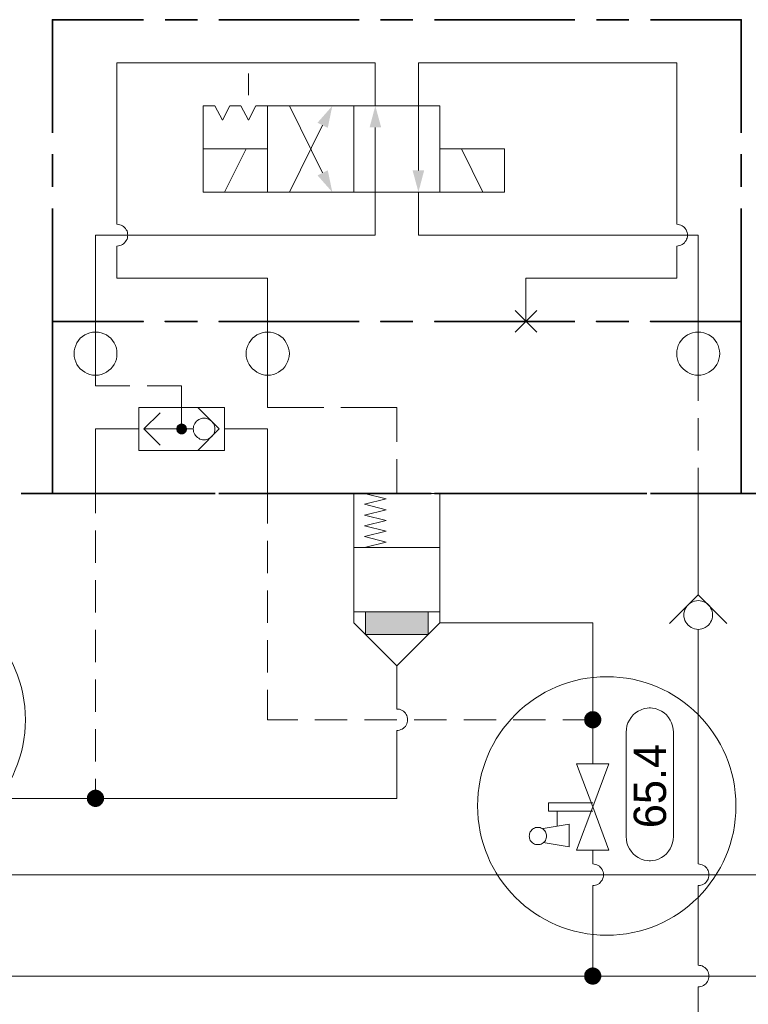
# Model space of a CAD drawing. Header units: millimetres. Extents: x 0 to 203, y 0 to 47.
# Tile 139 of 196: x 154.02 to 156.68, y 17.21 to 20.8. Entities that reach past the tile are written whole.
import ezdxf

# ---------------------------------------------------------------- set-up
doc = ezdxf.new("R2010")
doc.units = ezdxf.units.MM
for name, color, linetype in [('PDF_Geomertry', 7, 'Continuous'), ('PDF_Solid Fills', 7, 'Continuous'), ('PDF_Text', 7, 'Continuous')]:
    doc.layers.add(name, color=color, linetype=linetype)
doc.styles.add('PDF Arial', font='txt')

msp = doc.modelspace()

# ---------------------------------------------------------------- hatches: boundary and pattern name
at = {"layer": 'PDF_Solid Fills', "transparency": 33554559}
for points in [[(154.6068, 19.3104), (154.5971, 19.3271), (154.599, 19.3285)], [(154.6068, 19.3104), (154.599, 19.3285), (154.6018, 19.329)], [(154.6068, 19.3104), (154.6018, 19.329), (154.604, 19.3299)], [(154.6068, 19.3104), (154.604, 19.3299), (154.6068, 19.3299)], [(154.6068, 19.3104), (154.6096, 19.3299), (154.6115, 19.329)], [(154.6068, 19.3104), (154.6068, 19.3299), (154.6096, 19.3299)], [(154.6068, 19.3104), (154.6115, 19.329), (154.6143, 19.3285)], [(154.6068, 19.3104), (154.6143, 19.3285), (154.6165, 19.3271)], [(154.6068, 19.3104), (154.5874, 19.3124), (154.5879, 19.3151)], [(154.6068, 19.3104), (154.5874, 19.3104), (154.5874, 19.3124)], [(154.6068, 19.3104), (154.5874, 19.3076), (154.5874, 19.3104)], [(154.6068, 19.3104), (154.5879, 19.3049), (154.5874, 19.3076)], [(154.6068, 19.3104), (154.5879, 19.3151), (154.5888, 19.3174)], [(154.6068, 19.3104), (154.5888, 19.3026), (154.5879, 19.3049)], [(154.6068, 19.3104), (154.5888, 19.3174), (154.5893, 19.3201)], [(154.6068, 19.3104), (154.5893, 19.2999), (154.5888, 19.3026)], [(154.6068, 19.3104), (154.5893, 19.3201), (154.5907, 19.3221)], [(154.6068, 19.3104), (154.5907, 19.2979), (154.5893, 19.2999)], [(154.6068, 19.3104), (154.5907, 19.3221), (154.5929, 19.3243)], [(154.6068, 19.3104), (154.5929, 19.2965), (154.5907, 19.2979)], [(154.6068, 19.3104), (154.5929, 19.3243), (154.5949, 19.3257)], [(154.6068, 19.3104), (154.5949, 19.2943), (154.5929, 19.2965)], [(154.6068, 19.3104), (154.5949, 19.3257), (154.5971, 19.3271)], [(154.6068, 19.3104), (154.5971, 19.2929), (154.5949, 19.2943)], [(154.6068, 19.3104), (154.599, 19.2915), (154.5971, 19.2929)], [(154.6068, 19.3104), (154.6018, 19.291), (154.599, 19.2915)], [(154.6068, 19.3104), (154.604, 19.291), (154.6018, 19.291)], [(154.6068, 19.3104), (154.6068, 19.2901), (154.604, 19.291)], [(154.6068, 19.3104), (154.6165, 19.3271), (154.6185, 19.3257)], [(154.6068, 19.3104), (154.6185, 19.3257), (154.6207, 19.3243)], [(154.6068, 19.3104), (154.6207, 19.3243), (154.6221, 19.3221)], [(154.6068, 19.3104), (154.6221, 19.3221), (154.6235, 19.3201)], [(154.6068, 19.3104), (154.6235, 19.3201), (154.6249, 19.3174)], [(154.6068, 19.3104), (154.6249, 19.3174), (154.6254, 19.3151)], [(154.6068, 19.3104), (154.6254, 19.3151), (154.6263, 19.3124)], [(154.6068, 19.3104), (154.6263, 19.3124), (154.6263, 19.3104)], [(154.6068, 19.3104), (154.6096, 19.291), (154.6068, 19.2901)], [(154.6068, 19.3104), (154.6115, 19.291), (154.6096, 19.291)], [(154.6068, 19.3104), (154.6143, 19.2915), (154.6115, 19.291)], [(154.6068, 19.3104), (154.6165, 19.2929), (154.6143, 19.2915)], [(154.6068, 19.3104), (154.6185, 19.2943), (154.6165, 19.2929)], [(154.6068, 19.3104), (154.6207, 19.2965), (154.6185, 19.2943)], [(154.6068, 19.3104), (154.6221, 19.2979), (154.6207, 19.2965)], [(154.6068, 19.3104), (154.6235, 19.2999), (154.6221, 19.2979)], [(154.6068, 19.3104), (154.6249, 19.3026), (154.6235, 19.2999)], [(154.6068, 19.3104), (154.6254, 19.3049), (154.6249, 19.3026)], [(154.6068, 19.3104), (154.6263, 19.3076), (154.6254, 19.3049)], [(154.6068, 19.3104), (154.6263, 19.3104), (154.6263, 19.3076)], [(156.1074, 18.2493), (156.0763, 18.2535), (156.0768, 18.2576)], [(156.1074, 18.2493), (156.0763, 18.2493), (156.0763, 18.2535)], [(156.1074, 18.2493), (156.0768, 18.2576), (156.0782, 18.261)], [(156.1074, 18.2493), (156.0782, 18.261), (156.0804, 18.2651)], [(156.1074, 18.2493), (156.0804, 18.2651), (156.0824, 18.2679)], [(156.1074, 18.2493), (156.0824, 18.2679), (156.0852, 18.2715)], [(156.1074, 18.2493), (156.0852, 18.2715), (156.0888, 18.2743)], [(156.1074, 18.2493), (156.0888, 18.2743), (156.0921, 18.2763)], [(156.1074, 18.2493), (156.0921, 18.2763), (156.0957, 18.2785)], [(156.1074, 18.2493), (156.0957, 18.2785), (156.0999, 18.2799)], [(156.1074, 18.2493), (156.0999, 18.2799), (156.1032, 18.2804)], [(156.1074, 18.2493), (156.1032, 18.2804), (156.1074, 18.2804)], [(156.1074, 18.2493), (156.1115, 18.2804), (156.1157, 18.2799)], [(156.1074, 18.2493), (156.1074, 18.2804), (156.1115, 18.2804)], [(156.1074, 18.2493), (156.1157, 18.2799), (156.1199, 18.2785)], [(156.1074, 18.2493), (156.1199, 18.2785), (156.1235, 18.2763)], [(156.1074, 18.2493), (156.1235, 18.2763), (156.1268, 18.2743)], [(156.1074, 18.2493), (156.1268, 18.2743), (156.1296, 18.2715)], [(156.1074, 18.2493), (156.1296, 18.2715), (156.1324, 18.2679)], [(156.1074, 18.2493), (156.1324, 18.2679), (156.1346, 18.2651)], [(156.1074, 18.2493), (156.1346, 18.2651), (156.1365, 18.261)], [(156.1074, 18.2493), (156.1365, 18.261), (156.1379, 18.2576)], [(156.1074, 18.2493), (156.1379, 18.2576), (156.1388, 18.2535)], [(156.1074, 18.2493), (156.1388, 18.2535), (156.1388, 18.2493)], [(156.1074, 18.2493), (156.0763, 18.2451), (156.0763, 18.2493)], [(156.1074, 18.2493), (156.0768, 18.241), (156.0763, 18.2451)], [(156.1074, 18.2493), (156.0782, 18.2374), (156.0768, 18.241)], [(156.1074, 18.2493), (156.0804, 18.2332), (156.0782, 18.2374)], [(156.1074, 18.2493), (156.0824, 18.2299), (156.0804, 18.2332)], [(156.1074, 18.2493), (156.0852, 18.2271), (156.0824, 18.2299)], [(156.1074, 18.2493), (156.0888, 18.2243), (156.0852, 18.2271)], [(156.1074, 18.2493), (156.0921, 18.2221), (156.0888, 18.2243)], [(156.1074, 18.2493), (156.0957, 18.2201), (156.0921, 18.2221)], [(156.1074, 18.2493), (156.0999, 18.2188), (156.0957, 18.2201)], [(156.1074, 18.2493), (156.1032, 18.2179), (156.0999, 18.2188)], [(156.1074, 18.2493), (156.1074, 18.2179), (156.1032, 18.2179)], [(156.1074, 18.2493), (156.1115, 18.2179), (156.1074, 18.2179)], [(156.1074, 18.2493), (156.1157, 18.2188), (156.1115, 18.2179)], [(156.1074, 18.2493), (156.1199, 18.2201), (156.1157, 18.2188)], [(156.1074, 18.2493), (156.1235, 18.2221), (156.1199, 18.2201)], [(156.1074, 18.2493), (156.1268, 18.2243), (156.1235, 18.2221)], [(156.1074, 18.2493), (156.1296, 18.2271), (156.1268, 18.2243)], [(156.1074, 18.2493), (156.1324, 18.2299), (156.1296, 18.2271)], [(156.1074, 18.2493), (156.1346, 18.2332), (156.1324, 18.2299)], [(156.1074, 18.2493), (156.1365, 18.2374), (156.1346, 18.2332)], [(156.1074, 18.2493), (156.1379, 18.241), (156.1365, 18.2374)], [(156.1074, 18.2493), (156.1388, 18.2451), (156.1379, 18.241)], [(156.1074, 18.2493), (156.1388, 18.2493), (156.1388, 18.2451)], [(154.2921, 17.9624), (154.261, 17.9665), (154.2615, 17.9707)], [(154.2921, 17.9624), (154.261, 17.9624), (154.261, 17.9665)], [(154.2921, 17.9624), (154.2615, 17.9707), (154.2629, 17.9743)], [(154.2921, 17.9624), (154.2629, 17.9743), (154.2652, 17.9785)], [(154.2921, 17.9624), (154.2652, 17.9785), (154.2671, 17.9813)], [(154.2921, 17.9624), (154.2671, 17.9813), (154.2699, 17.9846)], [(154.2921, 17.9624), (154.2699, 17.9846), (154.2735, 17.9874)], [(154.2921, 17.9624), (154.2735, 17.9874), (154.2768, 17.9896)], [(154.2921, 17.9624), (154.2768, 17.9896), (154.2804, 17.9915)], [(154.2921, 17.9624), (154.2804, 17.9915), (154.2838, 17.9929)], [(154.2921, 17.9624), (154.2838, 17.9929), (154.2879, 17.9938)], [(154.2921, 17.9624), (154.2879, 17.9938), (154.2921, 17.9938)], [(154.2921, 17.9624), (154.2963, 17.9938), (154.3004, 17.9929)], [(154.2921, 17.9624), (154.2921, 17.9938), (154.2963, 17.9938)], [(154.2921, 17.9624), (154.3004, 17.9929), (154.3046, 17.9915)], [(154.2921, 17.9624), (154.3046, 17.9915), (154.3082, 17.9896)], [(154.2921, 17.9624), (154.3082, 17.9896), (154.3115, 17.9874)], [(154.2921, 17.9624), (154.3115, 17.9874), (154.3143, 17.9846)], [(154.2921, 17.9624), (154.3143, 17.9846), (154.3171, 17.9813)], [(154.2921, 17.9624), (154.3171, 17.9813), (154.3193, 17.9785)], [(154.2921, 17.9624), (154.3193, 17.9785), (154.3213, 17.9743)], [(154.2921, 17.9624), (154.3213, 17.9743), (154.3227, 17.9707)], [(154.2921, 17.9624), (154.3227, 17.9707), (154.3235, 17.9665)], [(154.2921, 17.9624), (154.3235, 17.9665), (154.3235, 17.9624)], [(154.2921, 17.9624), (154.261, 17.9582), (154.261, 17.9624)], [(154.2921, 17.9624), (154.2615, 17.954), (154.261, 17.9582)], [(154.2921, 17.9624), (154.2629, 17.9507), (154.2615, 17.954)], [(154.2921, 17.9624), (154.2652, 17.9465), (154.2629, 17.9507)], [(154.2921, 17.9624), (154.2671, 17.9429), (154.2652, 17.9465)], [(154.2921, 17.9624), (154.2699, 17.9401), (154.2671, 17.9429)], [(154.2921, 17.9624), (154.2735, 17.9374), (154.2699, 17.9401)], [(154.2921, 17.9624), (154.2768, 17.9354), (154.2735, 17.9374)], [(154.2921, 17.9624), (154.2804, 17.9332), (154.2768, 17.9354)], [(154.2921, 17.9624), (154.2838, 17.9318), (154.2804, 17.9332)], [(154.2921, 17.9624), (154.2879, 17.9313), (154.2838, 17.9318)], [(154.2921, 17.9624), (154.2921, 17.9313), (154.2879, 17.9313)], [(154.2921, 17.9624), (154.2963, 17.9313), (154.2921, 17.9313)], [(154.2921, 17.9624), (154.3004, 17.9318), (154.2963, 17.9313)], [(154.2921, 17.9624), (154.3046, 17.9332), (154.3004, 17.9318)], [(154.2921, 17.9624), (154.3082, 17.9354), (154.3046, 17.9332)], [(154.2921, 17.9624), (154.3115, 17.9374), (154.3082, 17.9354)], [(154.2921, 17.9624), (154.3143, 17.9401), (154.3115, 17.9374)], [(154.2921, 17.9624), (154.3171, 17.9429), (154.3143, 17.9401)], [(154.2921, 17.9624), (154.3193, 17.9465), (154.3171, 17.9429)], [(154.2921, 17.9624), (154.3213, 17.9507), (154.3193, 17.9465)], [(154.2921, 17.9624), (154.3227, 17.954), (154.3213, 17.9507)], [(154.2921, 17.9624), (154.3235, 17.9582), (154.3227, 17.954)], [(154.2921, 17.9624), (154.3235, 17.9624), (154.3235, 17.9582)], [(156.1074, 17.3138), (156.0763, 17.3179), (156.0768, 17.3221)], [(156.1074, 17.3138), (156.0763, 17.3138), (156.0763, 17.3179)], [(156.1074, 17.3138), (156.0768, 17.3221), (156.0782, 17.3263)], [(156.1074, 17.3138), (156.0782, 17.3263), (156.0804, 17.3299)], [(156.1074, 17.3138), (156.0804, 17.3299), (156.0824, 17.3332)], [(156.1074, 17.3138), (156.0824, 17.3332), (156.0852, 17.336)], [(156.1074, 17.3138), (156.0852, 17.336), (156.0888, 17.3388)], [(156.1074, 17.3138), (156.0888, 17.3388), (156.0921, 17.341)], [(156.1074, 17.3138), (156.0921, 17.341), (156.0957, 17.3429)], [(156.1074, 17.3138), (156.0957, 17.3429), (156.0999, 17.3443)], [(156.1074, 17.3138), (156.0999, 17.3443), (156.1032, 17.3451)], [(156.1074, 17.3138), (156.1032, 17.3451), (156.1074, 17.3457)], [(156.1074, 17.3138), (156.1074, 17.3457), (156.1115, 17.3451)], [(156.1074, 17.3138), (156.1115, 17.3451), (156.1157, 17.3443)], [(156.1074, 17.3138), (156.1157, 17.3443), (156.1199, 17.3429)], [(156.1074, 17.3138), (156.1199, 17.3429), (156.1235, 17.341)], [(156.1074, 17.3138), (156.1235, 17.341), (156.1268, 17.3388)], [(156.1074, 17.3138), (156.1268, 17.3388), (156.1296, 17.336)], [(156.1074, 17.3138), (156.1296, 17.336), (156.1324, 17.3332)], [(156.1074, 17.3138), (156.1324, 17.3332), (156.1346, 17.3299)], [(156.1074, 17.3138), (156.1346, 17.3299), (156.1365, 17.3263)], [(156.1074, 17.3138), (156.1365, 17.3263), (156.1379, 17.3221)], [(156.1074, 17.3138), (156.1379, 17.3221), (156.1388, 17.3179)], [(156.1074, 17.3138), (156.1388, 17.3179), (156.1388, 17.3138)], [(156.1074, 17.3138), (156.0763, 17.3096), (156.0763, 17.3138)], [(156.1074, 17.3138), (156.0768, 17.3063), (156.0763, 17.3096)], [(156.1074, 17.3138), (156.0782, 17.3021), (156.0768, 17.3063)], [(156.1074, 17.3138), (156.0804, 17.2985), (156.0782, 17.3021)], [(156.1074, 17.3138), (156.0824, 17.2951), (156.0804, 17.2985)], [(156.1074, 17.3138), (156.0852, 17.2915), (156.0824, 17.2951)], [(156.1074, 17.3138), (156.0888, 17.2887), (156.0852, 17.2915)], [(156.1074, 17.3138), (156.0921, 17.2868), (156.0888, 17.2887)], [(156.1074, 17.3138), (156.0957, 17.2846), (156.0921, 17.2868)], [(156.1074, 17.3138), (156.0999, 17.284), (156.0957, 17.2846)], [(156.1074, 17.3138), (156.1032, 17.2826), (156.0999, 17.284)], [(156.1074, 17.3138), (156.1074, 17.2826), (156.1032, 17.2826)], [(156.1074, 17.3138), (156.1115, 17.2826), (156.1074, 17.2826)], [(156.1074, 17.3138), (156.1157, 17.284), (156.1115, 17.2826)], [(156.1074, 17.3138), (156.1199, 17.2846), (156.1157, 17.284)], [(156.1074, 17.3138), (156.1235, 17.2868), (156.1199, 17.2846)], [(156.1074, 17.3138), (156.1268, 17.2887), (156.1235, 17.2868)], [(156.1074, 17.3138), (156.1296, 17.2915), (156.1268, 17.2887)], [(156.1074, 17.3138), (156.1324, 17.2951), (156.1296, 17.2915)], [(156.1074, 17.3138), (156.1346, 17.2985), (156.1324, 17.2951)], [(156.1074, 17.3138), (156.1365, 17.3021), (156.1346, 17.2985)], [(156.1074, 17.3138), (156.1379, 17.3063), (156.1365, 17.3021)], [(156.1074, 17.3138), (156.1388, 17.3096), (156.1379, 17.3063)], [(156.1074, 17.3138), (156.1388, 17.3138), (156.1388, 17.3096)]]:
    msp.add_hatch(color=256, dxfattribs=at).paths.add_polyline_path(points)

# ---------------------------------------------------------------- linework, layer by layer
at = {"layer": 'PDF_Geomertry', "lineweight": 35}
for points in [[(154.4671, 20.8035), (154.1352, 20.8035), (154.1352, 20.391)], [(154.6643, 20.8035), (154.5463, 20.8035)], [(155.2546, 20.8035), (154.7429, 20.8035)], [(155.4513, 20.8035), (155.3332, 20.8035)], [(156.0421, 20.8035), (155.5304, 20.8035)], [(156.2388, 20.8035), (156.1207, 20.8035)], [(156.6499, 20.391), (156.6499, 20.8035), (156.3179, 20.8035)], [(154.1352, 20.3124), (154.1352, 20.1938)], [(156.6499, 20.1938), (156.6499, 20.3124)], [(154.1352, 20.1151), (154.1352, 19.7026), (154.4671, 19.7026), (154.1352, 19.7026), (154.1352, 19.0743), (154.4671, 19.0743)], [(156.6499, 20.1151), (156.6499, 19.7026), (156.3179, 19.7026), (156.6499, 19.7026), (156.6499, 19.0743), (156.3179, 19.0743)], [(154.0213, 19.0743), (154.1393, 19.0743)], [(154.2179, 19.0743), (154.7296, 19.0743)], [(154.6643, 19.0743), (154.5463, 19.0743)], [(155.2546, 19.0743), (154.7429, 19.0743)], [(154.8082, 19.0743), (154.9268, 19.0743)], [(155.0054, 19.0743), (155.5171, 19.0743)], [(155.4513, 19.0743), (155.3332, 19.0743)], [(156.0421, 19.0743), (155.5304, 19.0743)], [(155.5957, 19.0743), (155.7138, 19.0743)], [(155.7929, 19.0743), (156.3046, 19.0743)], [(156.2388, 19.0743), (156.1207, 19.0743)], [(156.3832, 19.0743), (156.5013, 19.0743)], [(156.5804, 19.0743), (157.129, 19.0743)]]:
    msp.add_lwpolyline(points, dxfattribs=at)
at = {"layer": 'PDF_Geomertry', "lineweight": 15}
for points in [[(155.3138, 20.4888), (155.3138, 20.6457), (154.3707, 20.6457), (154.3707, 20.0568), (154.3763, 20.0563), (154.381, 20.0554), (154.386, 20.0535), (154.3907, 20.0513), (154.3949, 20.0485), (154.3985, 20.0451), (154.4018, 20.041), (154.4046, 20.0368), (154.4074, 20.0326), (154.4088, 20.0276), (154.4096, 20.0221), (154.4102, 20.0174), (154.4096, 20.0124), (154.4088, 20.0068), (154.4074, 20.0021), (154.4046, 19.9979), (154.4018, 19.9938), (154.3985, 19.9896), (154.3949, 19.986), (154.3907, 19.9832), (154.386, 19.9813), (154.381, 19.979), (154.3763, 19.9785), (154.3707, 19.9776), (154.3763, 19.9785), (154.381, 19.979), (154.386, 19.9813), (154.3907, 19.9832), (154.3949, 19.986), (154.3985, 19.9896), (154.4018, 19.9938), (154.4046, 19.9979), (154.4074, 20.0021), (154.4088, 20.0068), (154.4096, 20.0124), (154.4102, 20.0174), (154.4096, 20.0221), (154.4088, 20.0276), (154.4074, 20.0326), (154.4046, 20.0368), (154.4018, 20.041), (154.3985, 20.0451), (154.3949, 20.0485), (154.3907, 20.0513), (154.386, 20.0535), (154.381, 20.0554), (154.3763, 20.0563), (154.3707, 20.0568)], [(156.4143, 20.0568), (156.4143, 20.6457), (155.4713, 20.6457), (155.4713, 20.4888), (155.4713, 20.2535)], [(154.8504, 20.5285), (154.8504, 20.6068)], [(154.9999, 20.4888), (155.1213, 20.2451)], [(155.3138, 20.4104), (155.3138, 20.1743), (155.3138, 20.0174), (154.2921, 20.0174), (154.2921, 19.7026), (154.2921, 19.6638), (154.2921, 19.5063), (154.2921, 19.4674), (154.4179, 19.4674)], [(154.9999, 20.1743), (155.1213, 20.4188)], [(154.7638, 20.1743), (154.8421, 20.3318)], [(155.7068, 20.1743), (155.6282, 20.3318)], [(155.4713, 20.1743), (155.4713, 20.0174), (156.4929, 20.0174), (156.4929, 19.7026), (156.4929, 19.6638), (156.4929, 19.5063), (156.4929, 19.4124)], [(155.8638, 19.7026), (155.8638, 19.8604), (156.4143, 19.8604), (156.4143, 19.9776), (156.4193, 19.9785), (156.424, 19.979), (156.429, 19.9813), (156.4338, 19.9832), (156.4379, 19.986), (156.4421, 19.9896), (156.4449, 19.9938), (156.4485, 19.9979), (156.4504, 20.0021), (156.4518, 20.0068), (156.4532, 20.0124), (156.4532, 20.0174), (156.4532, 20.0221), (156.4518, 20.0276), (156.4504, 20.0326), (156.4485, 20.0368), (156.4449, 20.041), (156.4421, 20.0451), (156.4379, 20.0485), (156.4338, 20.0513), (156.429, 20.0535), (156.424, 20.0554), (156.4193, 20.0563), (156.4143, 20.0568), (156.4193, 20.0563), (156.424, 20.0554), (156.429, 20.0535), (156.4338, 20.0513), (156.4379, 20.0485), (156.4421, 20.0451), (156.4449, 20.041), (156.4485, 20.0368), (156.4504, 20.0326), (156.4518, 20.0276), (156.4532, 20.0221), (156.4532, 20.0174), (156.4532, 20.0124), (156.4518, 20.0068), (156.4504, 20.0021), (156.4485, 19.9979), (156.4449, 19.9938), (156.4421, 19.9896), (156.4379, 19.986), (156.4338, 19.9832), (156.429, 19.9813), (156.424, 19.979), (156.4193, 19.9785), (156.4143, 19.9776)], [(154.3707, 19.9776), (154.3707, 19.8604), (154.9207, 19.8604), (154.9207, 19.7026), (154.9207, 19.6638), (154.9207, 19.5063), (154.9207, 19.3888), (155.1254, 19.3888)], [(155.8249, 19.6638), (155.9032, 19.7424)], [(155.9032, 19.6638), (155.8249, 19.7424)], [(154.481, 19.4674), (154.6068, 19.4674), (154.6068, 19.3104)], [(154.5282, 19.2513), (154.4693, 19.3104), (154.5282, 19.3688)], [(154.6657, 19.2313), (154.7443, 19.3104), (154.6657, 19.3888)], [(155.1879, 19.3888), (155.3921, 19.3888), (155.3921, 19.2632)], [(156.4929, 19.3493), (156.4929, 19.2313)], [(154.4499, 19.3104), (154.2921, 19.3104), (154.2921, 19.0743), (154.2921, 19.0026)], [(154.649, 19.3104), (154.6263, 19.3104), (154.4693, 19.3104)], [(154.7638, 19.3104), (154.9207, 19.3104), (154.9207, 19.0743), (154.9207, 18.9651)], [(155.3921, 19.1999), (155.3921, 19.0743)], [(156.4929, 19.1688), (156.4929, 19.0743), (156.4929, 18.7368), (156.4929, 18.7054)], [(155.5499, 18.6026), (155.3921, 18.4457), (155.2352, 18.6026), (155.2352, 19.0743), (155.5499, 19.0743), (155.5499, 18.6026), (156.1074, 18.6026), (156.1074, 18.2493), (155.9985, 18.2493)], [(155.2749, 19.0743), (155.3532, 19.0549), (155.2749, 19.0354), (155.3532, 19.0151), (155.2749, 18.9957), (155.3532, 18.9763), (155.2749, 18.9563), (155.3532, 18.9368), (155.2749, 18.9174), (155.3532, 18.8971), (155.2749, 18.8776)], [(154.2921, 18.9396), (154.2921, 18.8215)], [(154.9207, 18.784), (154.9207, 18.9021)], [(155.2352, 18.8776), (155.5499, 18.8776)], [(154.2921, 18.7582), (154.2921, 18.6401)], [(154.9207, 18.6026), (154.9207, 18.7207)], [(156.3879, 18.6007), (156.4929, 18.7054), (156.5977, 18.6007)], [(155.2352, 18.6424), (155.5499, 18.6424)], [(155.2782, 18.6424), (155.2782, 18.5596), (155.5068, 18.5596), (155.5068, 18.6424)], [(154.2921, 18.5776), (154.2921, 18.459)], [(156.4929, 17.7229), (156.4977, 17.7221), (156.5027, 17.7215), (156.5074, 17.7193), (156.5124, 17.7174), (156.5165, 17.7146), (156.5207, 17.711), (156.524, 17.7076), (156.5268, 17.7026), (156.529, 17.6985), (156.5304, 17.6938), (156.5318, 17.6888), (156.5318, 17.6832), (156.5318, 17.6785), (156.5304, 17.6735), (156.529, 17.6679), (156.5268, 17.6637), (156.524, 17.6596), (156.5207, 17.6554), (156.5165, 17.6521), (156.5124, 17.6493), (156.5074, 17.6471), (156.5027, 17.6451), (156.4977, 17.6443), (156.4929, 17.6443), (156.4977, 17.6443), (156.5027, 17.6451), (156.5074, 17.6471), (156.5124, 17.6493), (156.5165, 17.6521), (156.5207, 17.6554), (156.524, 17.6596), (156.5268, 17.6637), (156.529, 17.6679), (156.5304, 17.6735), (156.5318, 17.6785), (156.5318, 17.6832), (156.5318, 17.6888), (156.5304, 17.6938), (156.529, 17.6985), (156.5268, 17.7026), (156.524, 17.7076), (156.5207, 17.711), (156.5165, 17.7146), (156.5124, 17.7174), (156.5074, 17.7193), (156.5027, 17.7215), (156.4977, 17.7221), (156.4929, 17.7229), (156.4929, 18.579)], [(154.9207, 18.4215), (154.9207, 18.5396)], [(155.3921, 18.2882), (155.3921, 18.4457)], [(154.2921, 18.3965), (154.2921, 18.2785)], [(155.0304, 18.2493), (154.9207, 18.2493), (154.9207, 18.3582)], [(153.6949, 17.9624), (154.2921, 17.9624), (155.3921, 17.9624), (155.3921, 18.2096), (155.3977, 18.2104), (155.4027, 18.211), (155.4074, 18.2132), (155.4124, 18.2151), (155.4165, 18.2179), (155.4199, 18.2215), (155.4235, 18.2249), (155.4263, 18.2299), (155.429, 18.234), (155.4304, 18.2388), (155.4318, 18.2443), (155.4318, 18.2493), (155.4318, 18.254), (155.4304, 18.2596), (155.429, 18.2646), (155.4263, 18.2687), (155.4235, 18.2729), (155.4199, 18.2771), (155.4165, 18.2804), (155.4124, 18.2832), (155.4074, 18.2854), (155.4027, 18.2874), (155.3977, 18.2882), (155.3921, 18.2882), (155.3977, 18.2882), (155.4027, 18.2874), (155.4074, 18.2854), (155.4124, 18.2832), (155.4165, 18.2804), (155.4199, 18.2771), (155.4235, 18.2729), (155.4263, 18.2687), (155.429, 18.2646), (155.4304, 18.2596), (155.4318, 18.254), (155.4318, 18.2493), (155.4318, 18.2443), (155.4304, 18.2388), (155.429, 18.234), (155.4263, 18.2299), (155.4235, 18.2249), (155.4199, 18.2215), (155.4165, 18.2179), (155.4124, 18.2151), (155.4074, 18.2132), (155.4027, 18.211), (155.3977, 18.2104), (155.3921, 18.2096)], [(154.2921, 18.2151), (154.2921, 18.0971)], [(155.211, 18.2493), (155.0929, 18.2493)], [(155.3921, 18.2493), (155.274, 18.2493)], [(155.5735, 18.2493), (155.4554, 18.2493)], [(155.7546, 18.2493), (155.6365, 18.2493)], [(155.9352, 18.2493), (155.8171, 18.2493)], [(156.1074, 18.0882), (156.1074, 18.2493)], [(154.2921, 18.034), (154.2921, 17.9624)], [(156.1074, 17.7229), (156.1129, 17.7221), (156.1179, 17.7215), (156.1227, 17.7193), (156.1277, 17.7174), (156.1318, 17.7146), (156.1352, 17.711), (156.1388, 17.7076), (156.1415, 17.7026), (156.1435, 17.6985), (156.1457, 17.6938), (156.1463, 17.6888), (156.1471, 17.6832), (156.1463, 17.6785), (156.1457, 17.6735), (156.1435, 17.6679), (156.1415, 17.6637), (156.1388, 17.6596), (156.1352, 17.6554), (156.1318, 17.6521), (156.1277, 17.6493), (156.1227, 17.6471), (156.1179, 17.6451), (156.1129, 17.6443), (156.1074, 17.6443), (156.1129, 17.6443), (156.1179, 17.6451), (156.1227, 17.6471), (156.1277, 17.6493), (156.1318, 17.6521), (156.1352, 17.6554), (156.1388, 17.6596), (156.1415, 17.6637), (156.1435, 17.6679), (156.1457, 17.6735), (156.1463, 17.6785), (156.1471, 17.6832), (156.1463, 17.6888), (156.1457, 17.6938), (156.1435, 17.6985), (156.1415, 17.7026), (156.1388, 17.7076), (156.1352, 17.711), (156.1318, 17.7146), (156.1277, 17.7174), (156.1227, 17.7193), (156.1179, 17.7215), (156.1129, 17.7221), (156.1074, 17.7229), (156.1074, 17.7735)], [(158.8852, 17.6832), (153.4907, 17.6832)], [(156.1074, 17.6443), (156.1074, 17.3138)], [(156.4929, 17.3535), (156.4977, 17.3526), (156.5027, 17.3521), (156.5074, 17.3507), (156.5124, 17.3479), (156.5165, 17.3451), (156.5207, 17.3415), (156.524, 17.3382), (156.5268, 17.334), (156.529, 17.329), (156.5304, 17.3243), (156.5318, 17.3193), (156.5318, 17.3138), (156.5318, 17.309), (156.5304, 17.304), (156.529, 17.2993), (156.5268, 17.2943), (156.524, 17.2901), (156.5207, 17.286), (156.5165, 17.2826), (156.5124, 17.2799), (156.5074, 17.2776), (156.5027, 17.2763), (156.4977, 17.2749), (156.4929, 17.2749), (156.4977, 17.2749), (156.5027, 17.2763), (156.5074, 17.2776), (156.5124, 17.2799), (156.5165, 17.2826), (156.5207, 17.286), (156.524, 17.2901), (156.5268, 17.2943), (156.529, 17.2993), (156.5304, 17.304), (156.5318, 17.309), (156.5318, 17.3138), (156.5318, 17.3193), (156.5304, 17.3243), (156.529, 17.329), (156.5268, 17.334), (156.524, 17.3382), (156.5207, 17.3415), (156.5165, 17.3451), (156.5124, 17.3479), (156.5074, 17.3507), (156.5027, 17.3521), (156.4977, 17.3526), (156.4929, 17.3535), (156.4929, 17.6443)], [(151.436, 17.3138), (156.1074, 17.3138), (157.1685, 17.3138)], [(156.4929, 17.2749), (156.4929, 16.9443)]]:
    msp.add_lwpolyline(points, dxfattribs=at)
for points in [[(154.9207, 20.3318), (154.9207, 20.4888), (154.8777, 20.4888), (154.8504, 20.4374), (154.8227, 20.4888), (154.7832, 20.4888), (154.756, 20.4374), (154.7282, 20.4888), (154.6852, 20.4888), (154.6852, 20.3318)], [(155.2352, 20.4888), (154.9207, 20.4888), (154.9207, 20.1743), (155.2352, 20.1743), (155.2352, 20.4888)], [(155.5499, 20.1743), (155.2352, 20.1743), (155.2352, 20.4888), (155.5499, 20.4888), (155.5499, 20.1743)], [(154.6852, 20.1743), (154.9207, 20.1743), (154.9207, 20.3318), (154.6852, 20.3318), (154.6852, 20.1743)], [(155.5499, 20.1743), (155.7852, 20.1743), (155.7852, 20.3318), (155.5499, 20.3318), (155.5499, 20.1743)], [(154.3707, 19.5854), (154.3699, 19.5951), (154.3685, 19.6054), (154.3652, 19.6151), (154.3602, 19.6243), (154.3546, 19.6332), (154.3477, 19.641), (154.3402, 19.6471), (154.3318, 19.6535), (154.3227, 19.6576), (154.3124, 19.661), (154.3027, 19.6632), (154.2921, 19.6638), (154.2818, 19.6632), (154.2721, 19.661), (154.2624, 19.6576), (154.2532, 19.6535), (154.2443, 19.6471), (154.2365, 19.641), (154.2296, 19.6332), (154.224, 19.6243), (154.2199, 19.6151), (154.2165, 19.6054), (154.2143, 19.5951), (154.2138, 19.5854), (154.2143, 19.5749), (154.2165, 19.5646), (154.2199, 19.5549), (154.224, 19.5457), (154.2296, 19.5374), (154.2365, 19.5299), (154.2443, 19.5229), (154.2532, 19.5174), (154.2624, 19.5124), (154.2721, 19.509), (154.2818, 19.5068), (154.2921, 19.5063), (154.3027, 19.5068), (154.3124, 19.509), (154.3227, 19.5124), (154.3318, 19.5174), (154.3402, 19.5229), (154.3477, 19.5299), (154.3546, 19.5374), (154.3602, 19.5457), (154.3652, 19.5549), (154.3685, 19.5646), (154.3699, 19.5749), (154.3707, 19.5854)], [(154.9999, 19.5854), (154.999, 19.5951), (154.9971, 19.6054), (154.9935, 19.6151), (154.9888, 19.6243), (154.9832, 19.6332), (154.9768, 19.641), (154.9685, 19.6471), (154.9602, 19.6535), (154.9513, 19.6576), (154.9415, 19.661), (154.931, 19.6632), (154.9207, 19.6638), (154.911, 19.6632), (154.9004, 19.661), (154.8907, 19.6576), (154.8818, 19.6535), (154.8735, 19.6471), (154.8652, 19.641), (154.8588, 19.6332), (154.8527, 19.6243), (154.8485, 19.6151), (154.8449, 19.6054), (154.8429, 19.5951), (154.8421, 19.5854), (154.8429, 19.5749), (154.8449, 19.5646), (154.8485, 19.5549), (154.8527, 19.5457), (154.8588, 19.5374), (154.8652, 19.5299), (154.8735, 19.5229), (154.8818, 19.5174), (154.8907, 19.5124), (154.9004, 19.509), (154.911, 19.5068), (154.9207, 19.5063), (154.931, 19.5068), (154.9415, 19.509), (154.9513, 19.5124), (154.9602, 19.5174), (154.9685, 19.5229), (154.9768, 19.5299), (154.9832, 19.5374), (154.9888, 19.5457), (154.9935, 19.5549), (154.9971, 19.5646), (154.999, 19.5749), (154.9999, 19.5854)], [(156.5713, 19.5854), (156.5707, 19.5951), (156.5685, 19.6054), (156.5652, 19.6151), (156.561, 19.6243), (156.5546, 19.6332), (156.5485, 19.641), (156.5407, 19.6471), (156.5318, 19.6535), (156.5227, 19.6576), (156.5129, 19.661), (156.5027, 19.6632), (156.4929, 19.6638), (156.4824, 19.6632), (156.4721, 19.661), (156.4624, 19.6576), (156.4532, 19.6535), (156.4449, 19.6471), (156.4374, 19.641), (156.4304, 19.6332), (156.4249, 19.6243), (156.4199, 19.6151), (156.4165, 19.6054), (156.4152, 19.5951), (156.4143, 19.5854), (156.4152, 19.5749), (156.4165, 19.5646), (156.4199, 19.5549), (156.4249, 19.5457), (156.4304, 19.5374), (156.4374, 19.5299), (156.4449, 19.5229), (156.4532, 19.5174), (156.4624, 19.5124), (156.4721, 19.509), (156.4824, 19.5068), (156.4929, 19.5063), (156.5027, 19.5068), (156.5129, 19.509), (156.5227, 19.5124), (156.5318, 19.5174), (156.5407, 19.5229), (156.5485, 19.5299), (156.5546, 19.5374), (156.561, 19.5457), (156.5652, 19.5549), (156.5685, 19.5646), (156.5707, 19.5749), (156.5713, 19.5854)], [(154.4499, 19.3888), (154.7638, 19.3888), (154.7638, 19.2313), (154.4499, 19.2313), (154.4499, 19.3888)], [(154.7277, 19.3104), (154.7277, 19.3151), (154.7268, 19.3201), (154.7249, 19.3249), (154.7227, 19.3299), (154.7199, 19.334), (154.7165, 19.3382), (154.7124, 19.341), (154.7082, 19.3443), (154.704, 19.3465), (154.699, 19.3479), (154.6935, 19.3493), (154.6888, 19.3493), (154.6832, 19.3493), (154.6782, 19.3479), (154.6735, 19.3465), (154.6693, 19.3443), (154.6643, 19.341), (154.661, 19.3382), (154.6574, 19.334), (154.6546, 19.3299), (154.6527, 19.3249), (154.6504, 19.3201), (154.6499, 19.3151), (154.649, 19.3104), (154.6499, 19.3049), (154.6504, 19.2999), (154.6527, 19.2951), (154.6546, 19.2901), (154.6574, 19.286), (154.661, 19.2826), (154.6643, 19.279), (154.6693, 19.2763), (154.6735, 19.2735), (154.6782, 19.2721), (154.6832, 19.2707), (154.6888, 19.2707), (154.6935, 19.2707), (154.699, 19.2721), (154.704, 19.2735), (154.7082, 19.2763), (154.7124, 19.279), (154.7165, 19.2826), (154.7199, 19.286), (154.7227, 19.2901), (154.7249, 19.2951), (154.7268, 19.2999), (154.7277, 19.3049), (154.7277, 19.3104)], [(156.5449, 18.6318), (156.5443, 18.6382), (156.5435, 18.6451), (156.5407, 18.6513), (156.5379, 18.6576), (156.5346, 18.6638), (156.5296, 18.6688), (156.5249, 18.6729), (156.5185, 18.6771), (156.5129, 18.6799), (156.506, 18.6818), (156.4999, 18.6832), (156.4929, 18.684), (156.486, 18.6832), (156.479, 18.6818), (156.4727, 18.6799), (156.4665, 18.6771), (156.461, 18.6729), (156.4554, 18.6688), (156.4513, 18.6638), (156.4471, 18.6576), (156.4443, 18.6513), (156.4421, 18.6451), (156.4407, 18.6382), (156.4402, 18.6318), (156.4407, 18.6249), (156.4421, 18.6179), (156.4443, 18.6118), (156.4471, 18.6054), (156.4513, 18.5999), (156.4554, 18.5943), (156.461, 18.5901), (156.4665, 18.586), (156.4727, 18.5832), (156.479, 18.5813), (156.486, 18.5799), (156.4929, 18.579), (156.4999, 18.5799), (156.506, 18.5813), (156.5129, 18.5832), (156.5185, 18.586), (156.5249, 18.5901), (156.5296, 18.5943), (156.5346, 18.5999), (156.5379, 18.6054), (156.5407, 18.6118), (156.5435, 18.6179), (156.5443, 18.6249), (156.5449, 18.6318)], [(156.3138, 18.2924), (156.3254, 18.2915), (156.3365, 18.2896), (156.3477, 18.2854), (156.3582, 18.2804), (156.3679, 18.2743), (156.3763, 18.2665), (156.3838, 18.2576), (156.3907, 18.2479), (156.3957, 18.2382), (156.399, 18.2271), (156.4013, 18.2151), (156.4027, 18.204), (156.4027, 17.8229), (156.4013, 17.811), (156.399, 17.7999), (156.3957, 17.7887), (156.3907, 17.7785), (156.3838, 17.7693), (156.3763, 17.7604), (156.3679, 17.7526), (156.3582, 17.7465), (156.3477, 17.741), (156.3365, 17.7374), (156.3254, 17.7354), (156.3138, 17.7346), (156.3179, 17.7346), (156.306, 17.7354), (156.2949, 17.7374), (156.2838, 17.741), (156.2735, 17.7465), (156.2638, 17.7526), (156.2554, 17.7604), (156.2477, 17.7693), (156.2415, 17.7785), (156.236, 17.7887), (156.2324, 17.7999), (156.2304, 17.811), (156.2296, 17.8229), (156.2296, 18.204), (156.2304, 18.2151), (156.2324, 18.2271), (156.236, 18.2382), (156.2415, 18.2479), (156.2477, 18.2576), (156.2554, 18.2665), (156.2638, 18.2743), (156.2735, 18.2804), (156.2838, 18.2854), (156.2949, 18.2896), (156.306, 18.2915), (156.3179, 18.2924), (156.3138, 18.2924)]]:
    msp.add_lwpolyline(points, close=True, dxfattribs=at)
at = {"layer": 'PDF_Geomertry', "lineweight": 35}
for points in [[(154.6643, 19.7026), (154.5463, 19.7026)], [(155.2546, 19.7026), (154.7429, 19.7026)], [(155.4513, 19.7026), (155.3332, 19.7026)], [(156.0421, 19.7026), (155.5304, 19.7026)], [(156.2388, 19.7026), (156.1207, 19.7026)]]:
    msp.add_lwpolyline(points, close=True, dxfattribs=at)
at = {"layer": 'PDF_Geomertry', "lineweight": 0}
for points in [[(154.5971, 19.3104), (154.5971, 19.309), (154.5971, 19.3076), (154.5977, 19.3063), (154.5985, 19.3054), (154.599, 19.304), (154.5999, 19.3035), (154.6004, 19.3021), (154.6018, 19.3013), (154.6027, 19.3013), (154.604, 19.3007), (154.6054, 19.3007), (154.6068, 19.2999), (154.6082, 19.3007), (154.6096, 19.3007), (154.6102, 19.3013), (154.6115, 19.3013), (154.6124, 19.3021), (154.6138, 19.3035), (154.6143, 19.304), (154.6152, 19.3054), (154.6157, 19.3063), (154.6165, 19.3076), (154.6165, 19.309), (154.6165, 19.3104), (154.6165, 19.311), (154.6165, 19.3124), (154.6157, 19.3138), (154.6152, 19.3151), (154.6143, 19.316), (154.6138, 19.3174), (154.6124, 19.3179), (154.6115, 19.3188), (154.6102, 19.3193), (154.6096, 19.3193), (154.6082, 19.3201), (154.6068, 19.3201), (154.6054, 19.3201), (154.604, 19.3193), (154.6027, 19.3193), (154.6018, 19.3188), (154.6004, 19.3179), (154.5999, 19.3174), (154.599, 19.316), (154.5985, 19.3151), (154.5977, 19.3138), (154.5971, 19.3124), (154.5971, 19.311), (154.5971, 19.3104)], [(156.0921, 18.2493), (156.0921, 18.2471), (156.0921, 18.2451), (156.0929, 18.2429), (156.0943, 18.2415), (156.0949, 18.2396), (156.0963, 18.2382), (156.0977, 18.2368), (156.0999, 18.2354), (156.1018, 18.2346), (156.1032, 18.234), (156.1054, 18.2332), (156.1074, 18.2332), (156.1096, 18.2332), (156.1115, 18.234), (156.1138, 18.2346), (156.1157, 18.2354), (156.1171, 18.2368), (156.1185, 18.2382), (156.1199, 18.2396), (156.1213, 18.2415), (156.1221, 18.2429), (156.1227, 18.2451), (156.1235, 18.2471), (156.1235, 18.2493), (156.1235, 18.2513), (156.1227, 18.2535), (156.1221, 18.2554), (156.1213, 18.2568), (156.1199, 18.259), (156.1185, 18.2604), (156.1171, 18.2618), (156.1157, 18.2632), (156.1138, 18.2638), (156.1115, 18.2646), (156.1096, 18.2646), (156.1074, 18.2651), (156.1054, 18.2646), (156.1032, 18.2646), (156.1018, 18.2638), (156.0999, 18.2632), (156.0977, 18.2618), (156.0963, 18.2604), (156.0949, 18.259), (156.0943, 18.2568), (156.0929, 18.2554), (156.0921, 18.2535), (156.0921, 18.2513), (156.0921, 18.2493)], [(154.2768, 17.9624), (154.2768, 17.9604), (154.2768, 17.9582), (154.2777, 17.9562), (154.279, 17.9549), (154.2796, 17.9526), (154.281, 17.9513), (154.2824, 17.9499), (154.2846, 17.9485), (154.2865, 17.9479), (154.2879, 17.9471), (154.2902, 17.9465), (154.2921, 17.9465), (154.2943, 17.9465), (154.2963, 17.9471), (154.2985, 17.9479), (154.3004, 17.9485), (154.3018, 17.9499), (154.3032, 17.9513), (154.3046, 17.9526), (154.306, 17.9549), (154.3068, 17.9562), (154.3074, 17.9582), (154.3082, 17.9604), (154.3082, 17.9624), (154.3082, 17.9646), (154.3074, 17.9665), (154.3068, 17.9688), (154.306, 17.9701), (154.3046, 17.9721), (154.3032, 17.9735), (154.3018, 17.9749), (154.3004, 17.9757), (154.2985, 17.9771), (154.2963, 17.9776), (154.2943, 17.9776), (154.2921, 17.9785), (154.2902, 17.9776), (154.2879, 17.9776), (154.2865, 17.9771), (154.2846, 17.9757), (154.2824, 17.9749), (154.281, 17.9735), (154.2796, 17.9721), (154.279, 17.9701), (154.2777, 17.9688), (154.2768, 17.9665), (154.2768, 17.9646), (154.2768, 17.9624)], [(156.0921, 17.3138), (156.0921, 17.3118), (156.0921, 17.3096), (156.0929, 17.3082), (156.0943, 17.3063), (156.0949, 17.3049), (156.0963, 17.3026), (156.0977, 17.3013), (156.0999, 17.3007), (156.1018, 17.2993), (156.1032, 17.2985), (156.1054, 17.2985), (156.1074, 17.2985), (156.1096, 17.2985), (156.1115, 17.2985), (156.1138, 17.2993), (156.1157, 17.3007), (156.1171, 17.3013), (156.1185, 17.3026), (156.1199, 17.3049), (156.1213, 17.3063), (156.1221, 17.3082), (156.1227, 17.3096), (156.1235, 17.3118), (156.1235, 17.3138), (156.1235, 17.316), (156.1227, 17.3179), (156.1221, 17.3201), (156.1213, 17.3221), (156.1199, 17.3235), (156.1185, 17.3249), (156.1171, 17.3263), (156.1157, 17.3276), (156.1138, 17.3285), (156.1115, 17.329), (156.1096, 17.3299), (156.1074, 17.3299), (156.1054, 17.3299), (156.1032, 17.329), (156.1018, 17.3285), (156.0999, 17.3276), (156.0977, 17.3263), (156.0963, 17.3249), (156.0949, 17.3235), (156.0943, 17.3221), (156.0929, 17.3201), (156.0921, 17.3179), (156.0921, 17.316), (156.0921, 17.3138)]]:
    msp.add_lwpolyline(points, close=True, dxfattribs=at)
at = {"layer": 'PDF_Geomertry', "color": 1, "lineweight": 15}
for points in [[(156.1665, 18.0882), (156.0485, 18.0882), (156.1074, 17.9313), (156.1665, 18.0882)], [(156.1074, 17.9313), (156.0485, 17.7735), (156.1665, 17.7735), (156.1074, 17.9313)], [(155.9388, 17.8249), (155.9388, 17.829), (155.9374, 17.8332), (155.936, 17.8368), (155.9346, 17.8401), (155.9324, 17.8438), (155.9296, 17.8471), (155.9263, 17.8499), (155.9227, 17.8521), (155.9193, 17.854), (155.9152, 17.8554), (155.9115, 17.8563), (155.9074, 17.8563), (155.9032, 17.8563), (155.899, 17.8554), (155.8949, 17.854), (155.8915, 17.8521), (155.8879, 17.8499), (155.8852, 17.8471), (155.8824, 17.8438), (155.8796, 17.8401), (155.8782, 17.8368), (155.8768, 17.8332), (155.8763, 17.829), (155.8754, 17.8249), (155.8763, 17.8207), (155.8768, 17.8165), (155.8782, 17.8132), (155.8796, 17.809), (155.8824, 17.8054), (155.8852, 17.8026), (155.8879, 17.7999), (155.8915, 17.7979), (155.8949, 17.7957), (155.899, 17.7943), (155.9032, 17.7938), (155.9074, 17.7938), (155.9115, 17.7938), (155.9152, 17.7943), (155.9193, 17.7957), (155.9227, 17.7979), (155.9263, 17.7999), (155.9296, 17.8026), (155.9324, 17.8054), (155.9346, 17.809), (155.936, 17.8132), (155.9374, 17.8165), (155.9388, 17.8207), (155.9388, 17.8249)]]:
    msp.add_lwpolyline(points, close=True, dxfattribs=at)
for points in [[(156.1074, 17.9151), (155.9463, 17.9151), (155.9463, 17.9465), (156.1074, 17.9465)], [(155.9782, 17.8604), (155.9782, 17.9151)], [(155.9268, 17.8013), (156.0213, 17.7854), (156.0213, 17.8679), (155.9268, 17.8521)]]:
    msp.add_lwpolyline(points, dxfattribs=at)
for centre, radius in [((153.5651, 18.2493), 0.4714), ((156.1588, 17.9346), 0.4717)]:
    msp.add_circle(centre, radius, dxfattribs=at)
at = {"layer": 'PDF_Solid Fills', "transparency": 33554559}
for points in [[(155.1027, 20.4276), (155.1402, 20.409), (155.1027, 20.4276), (155.1568, 20.4888)], [(155.2929, 20.4104), (155.3352, 20.4104), (155.2929, 20.4104), (155.3138, 20.4888)], [(155.1402, 20.254), (155.1027, 20.2354), (155.1402, 20.254), (155.1568, 20.1743)], [(155.4921, 20.2535), (155.4499, 20.2535), (155.4921, 20.2535), (155.4713, 20.1743)], [(155.2782, 18.6424), (155.5068, 18.6424), (155.2782, 18.5596), (155.5068, 18.5596)]]:
    msp.add_solid(points, dxfattribs=at)

# ---------------------------------------------------------------- texts
at = {"layer": 'PDF_Text', "insert": (156.3769, 17.8535), "char_height": 0.11811, "attachment_point": 7, "rotation": 90, "style": 'PDF Arial'}
msp.add_mtext('65.4', dxfattribs=at)

doc.saveas('drawing.dxf')
